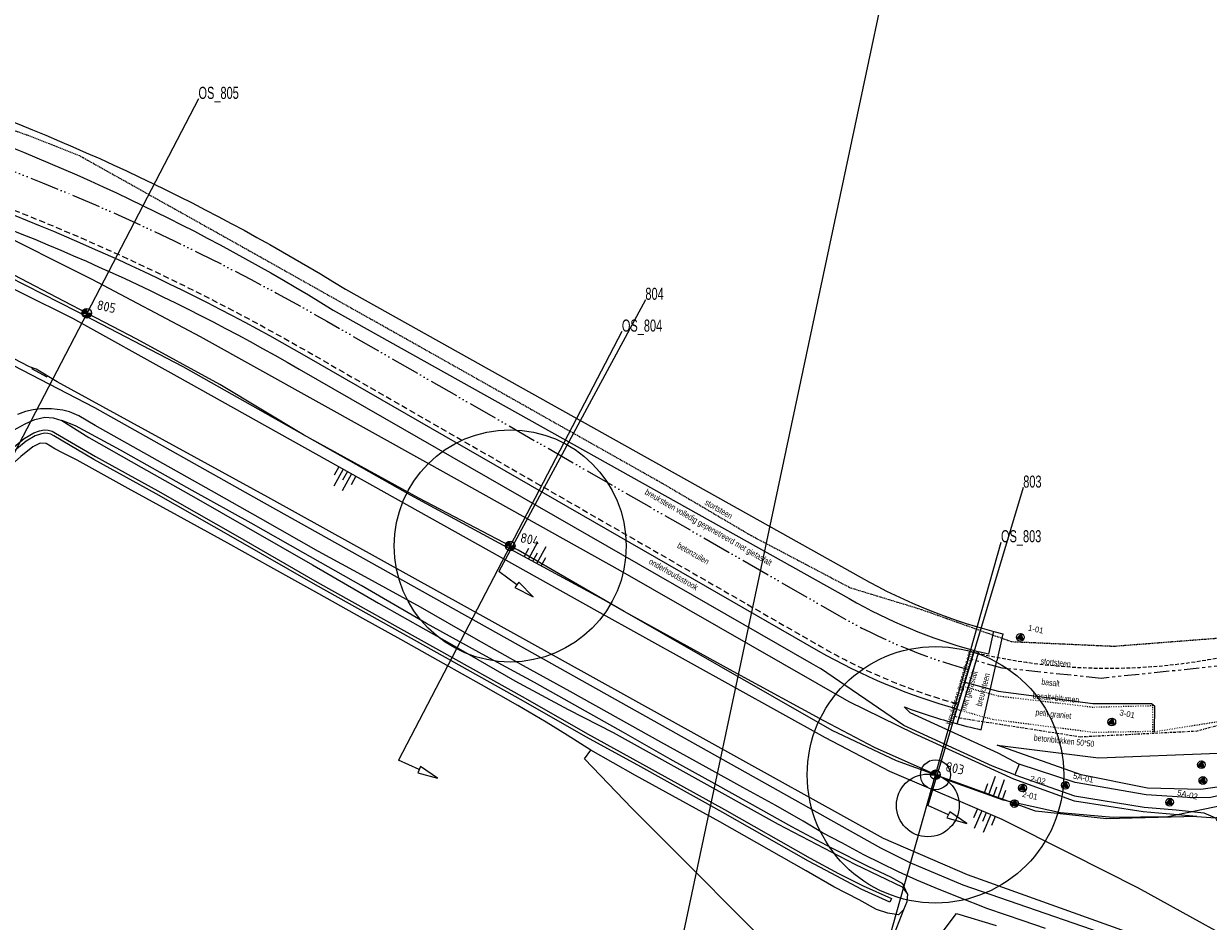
# Model space of a CAD drawing. Header units: metres. Extents: x 63969 to 66720, y 402115 to 403595.
# Tile 5 of 52: x 64459 to 64704, y 403303 to 403489. Entities that reach past the tile are written whole.
import ezdxf
from ezdxf.enums import TextEntityAlignment as Align

# ---------------------------------------------------------------- set-up
doc = ezdxf.new("R2010")
doc.units = ezdxf.units.M
for name, pattern in [('ACAD_ISO06W100', [36, 24, -3, 0, -3, 0, -3, 0, -3]), ('BORDER', [1.75, 0.5, -0.25, 0.5, -0.25, 0, -0.25]), ('DOT', [0.25, 0, -0.25]), ('HIDDEN', [0.375, 0.25, -0.125]), ('PHANTOM2', [1.25, 0.625, -0.125, 0.125, -0.125, 0.125, -0.125])]:
    doc.linetypes.add(name, pattern=pattern)
doc.layers.get('0').update_dxf_attribs({"linetype": 'CONTINUOUS'})
for name, color, linetype, lineweight in [('BS-BETONBAND', 253, 'BORDER', 0), ('BS-DIJKPAAL', 2, 'CONTINUOUS', 25), ('BS-DIJKPAALNR', 6, 'CONTINUOUS', 25), ('BS-KANT-KREUKELBERM', 35, 'PHANTOM2', 0), ('BS-KANT-VERHARDING', 253, 'CONTINUOUS', 0), ('BS-KRUINLIJN', 253, 'CONTINUOUS', 0), ('BS-OVERIGE-LIJNEN', 253, 'CONTINUOUS', 0), ('BS-OVERIGE-TEKSTEN', 253, 'CONTINUOUS', 0), ('BS-PERKOENRIJ', 203, 'DOT', 5), ('BS-SYMBOOL-TALUD', 253, 'CONTINUOUS', 0), ('BS-TEENLIJN', 253, 'CONTINUOUS', 0), ('BS-TEENSCHOT-INGEMETEN', 11, 'HIDDEN', 13), ('BS-TUSSENBERM', 253, 'CONTINUOUS', 0), ('BS-ZANDLIJN', 2, 'HIDDEN', 20), ('GM-C3D-POINT-BORING @ 1', 2, 'CONTINUOUS', 25), ('GM-C3D-POINT-LABEL_BORING', 7, 'CONTINUOUS', 25)]:
    doc.layers.add(name, color=color, linetype=linetype, lineweight=lineweight)
for name, color, linetype in [('BS-BINNENKRUINLIJN-KPN', 253, 'CONTINUOUS'), ('BS-BOORPUNTEN MET CODE', 2, 'CONTINUOUS'), ('BS-DAMWAND', 253, 'CONTINUOUS'), ('BS-DWP KANT PUIN-STENEN', 253, 'CONTINUOUS'), ('BS-GLOOIING', 253, 'CONTINUOUS'), ('BS-INSTEEK', 253, 'HIDDEN'), ('BS-INSTEEK-SLOOT-KPN', 253, 'CONTINUOUS'), ('BS-KREUKELBERM', 253, 'CONTINUOUS'), ('BS-ONDERHOUDSSTROOK', 253, 'CONTINUOUS'), ('BS-OVERGANGSCONSTRUCTIE', 253, 'ACAD_ISO06W100'), ('BS-OVERIG-KPN', 253, 'CONTINUOUS'), ('BS-PAAL-HOUT', 253, 'CONTINUOUS'), ('BS-SCHEIDINGSLIJN-TALUDBEKLEDING', 253, 'CONTINUOUS'), ('BS-VLAKAFSLUITING', 253, 'CONTINUOUS'), ('BS-WATERLIJN-KPN', 253, 'CONTINUOUS'), ('DWARSPROFIEL_LOKATIE', 125, 'CONTINUOUS'), ('DWARSPROFIEL_LOKATIE_INGEMETEN', 1, 'CONTINUOUS'), ('THEORETISCHE_NULLIJN', 125, 'CONTINUOUS')]:
    doc.layers.add(name, color=color, linetype=linetype)
doc.layers.add('Cirkel ingemeten teen', color=69, linetype='CONTINUOUS', lineweight=9, plot=False)
doc.layers.add('TM-Hulplijn-plaatsdwp-in-situatie', color=251, linetype='CONTINUOUS', lineweight=9, plot=False)
doc.layers.add('TO-Viewport', color=152, linetype='CONTINUOUS', plot=False)
doc.styles.add('ISO', font='isocp.shx', dxfattribs={"height": 2.5})

# ---------------------------------------------------------------- blocks, each defined once
blk = doc.blocks.new('PIJLTJE')
at = {"layer": 'DWARSPROFIEL_LOKATIE'}
blk.add_line((0, 4.69), (0, 0), dxfattribs=at)
blk.add_lwpolyline([(0, 8.9), (-0.7, 4.69), (0.7, 4.69)], close=True, dxfattribs=at)
blk = doc.blocks.new('S03')
at = {"color": 0}
for p, q in [((-2.01, 0), (-2.01, -2.01)), ((-1, 0), (-1, -4.01)), ((0, 0), (0, -2.01)), ((1, 0), (1, -4.01)), ((2.01, 0), (2.01, -2.01))]:
    blk.add_line(p, q, dxfattribs=at)
blk = doc.blocks.new('S04')
at = {"color": 0}
for p, q in [((-1, 0), (-1, 4.01)), ((1, 0), (1, 4.01)), ((-2.01, 0), (-2.01, 2.01)), ((0, 0), (0, 2.01)), ((2.01, 0), (2.01, 2.01))]:
    blk.add_line(p, q, dxfattribs=at)
blk = doc.blocks.new('132')
at = {"layer": 'BS-DIJKPAAL'}
h = blk.add_hatch(color=256, dxfattribs=at)
h.paths.add_polyline_path([(0, 0), (0, 0.1, 0.414214), (-0.1, 0)])
h.paths.add_polyline_path([(0.1, 0), (0, 0), (0, -0.1, 0.414214)])
for p, q in [((-0.1, 0), (0.1, 0)), ((0, -0.1), (0, 0.1))]:
    blk.add_line(p, q, dxfattribs=at)
blk.add_circle((0, 0), 0.1, dxfattribs=at)
blk = doc.blocks.new('Anna Vosdijkpolder')
at = {"layer": 'BS-DAMWAND', "ltscale": 0.2, "flags": 128}
for points in [[(64651.42, 403344.6), (64655.89, 403359.49)], [(64652.38, 403344.31), (64656.85, 403359.2)]]:
    blk.add_lwpolyline(points, dxfattribs=at)
at = {"layer": 'BS-GLOOIING', "flags": 128}
blk.add_lwpolyline([(63970.34, 403490.3, -0.032938), (64141.83, 403526.16, -0.057733), (64195.73, 403526.56, -0.021511), (64278.36, 403514.6), (64284.61, 403513.45, -0.028186), (64379.77, 403490.03), (64436.63, 403471.11, -0.054978), (64523.2, 403429.96), (64630, 403370.27, 0.063538), (64655.89, 403359.49), (64656.85, 403359.2)], format="xyb", dxfattribs=at)
blk.add_lwpolyline([(64657.33, 403343.11), (64660.57, 403357.4)], dxfattribs=at)
at = {"layer": 'BS-INSTEEK', "ltscale": 5, "flags": 128}
blk.add_lwpolyline([(63972.93, 403479.79, -0.034419), (64143.62, 403515.27, -0.062956), (64194.48, 403515.8, -0.01666), (64276.36, 403503.54), (64282.58, 403502.4, -0.0348), (64375.9, 403478.42), (64432.75, 403459.51, -0.050181), (64518.18, 403421.21), (64624.11, 403360.33, 0.062943), (64652.57, 403348.43)], format="xyb", dxfattribs=at)
at = {"layer": 'BS-KREUKELBERM', "flags": 128}
blk.add_lwpolyline([(63969.14, 403495.16, -0.032918), (64141.18, 403531.12, -0.05776), (64196.25, 403531.54, -0.021503), (64279.28, 403519.51), (64285.52, 403518.36, -0.028205), (64381.29, 403494.79), (64438.24, 403475.84, -0.054934), (64525.74, 403434.27), (64632.46, 403374.62, 0.070089), (64661.83, 403362.99), (64660.57, 403357.4)], format="xyb", dxfattribs=at)
blk.add_lwpolyline([(64659.89, 403363.48), (64658.82, 403358.75)], dxfattribs=at)
at = {"layer": 'BS-ONDERHOUDSSTROOK', "ltscale": 5, "flags": 128}
for points in [[(63973.17, 403478.82, -0.034425), (64143.75, 403514.28, -0.062956), (64194.37, 403514.81, -0.01666), (64276.18, 403502.56), (64282.4, 403501.41, -0.0348), (64375.58, 403477.47), (64432.43, 403458.56, -0.050181), (64517.68, 403420.35), (64623.61, 403359.46, 0.062899), (64652.28, 403347.47)], [(63973.89, 403475.9, -0.034444), (64144.16, 403511.31, -0.062956), (64194.02, 403511.83, -0.01666), (64275.64, 403499.61), (64281.85, 403498.46, -0.0348), (64374.63, 403474.62), (64431.49, 403455.71, -0.050181), (64516.18, 403417.75), (64622.12, 403356.86, 0.004318), (64624.03, 403355.78)], [(64641.39, 403347.84, 0.020758), (64651.42, 403344.6)], [(64651.42, 403344.6, 0.011995), (64657.33, 403343.11)]]:
    blk.add_lwpolyline(points, format="xyb", dxfattribs=at)
for points in [[(64664.3, 403333.76), (64659.64, 403335.58), (64641.31, 403343.97), (64624.03, 403355.78)], [(64641.39, 403347.84), (64642.56, 403346.7), (64660.76, 403338.36), (64665.17, 403336.02)]]:
    blk.add_lwpolyline(points, dxfattribs=at)
blk.add_lwpolyline([(64713.52, 403331.46), (64713.52, 403331.46), (64708.66, 403330.02), (64704.88, 403329.07), (64701.14, 403329.01), (64691.47, 403329.64), (64676.74, 403332.2), (64665.17, 403336.02), (64664.3, 403333.76), (64676.64, 403329.46), (64691.06, 403327.09), (64697.68, 403326.56), (64703.4, 403325.94), (64705.79, 403324.89), (64706.94, 403322.92), (64710.74, 403324), (64711.56, 403326.53), (64714.1, 403328.46)], close=True, dxfattribs=at)
at = {"layer": 'BS-OVERGANGSCONSTRUCTIE', "ltscale": 0.25, "flags": 128}
blk.add_lwpolyline([(63971.21, 403486.78, -0.034373), (64142.64, 403522.41, -0.062956), (64195.31, 403522.95, -0.01666), (64277.67, 403510.62), (64283.88, 403509.48, -0.015579), (64326.52, 403500.25), (64327.41, 403500.03), (64328.3, 403499.82), (64329.2, 403499.62), (64330.1, 403499.42), (64331, 403499.23), (64331.89, 403499.03), (64332.79, 403498.83), (64333.69, 403498.63), (64334.58, 403498.41), (64335.47, 403498.2), (64336.36, 403497.97, -0.015603), (64378.24, 403485.47), (64435.1, 403466.57, -0.050181), (64521.88, 403427.66), (64627.82, 403366.78, 0.063294), (64654.71, 403355.56)], format="xyb", dxfattribs=at)
at = {"layer": 'BS-PAAL-HOUT'}
blk.add_line((64658.82, 403358.75), (64656.85, 403359.2), dxfattribs=at)
blk = doc.blocks.new('BORING-PBZ')
at = {"layer": 'BS-BOORPUNTEN MET CODE'}
h = blk.add_hatch(color=256, dxfattribs=at)
h.dxf.hatch_style = 1
h.paths.add_polyline_path([(0, 0.8), (-0.69, -0.4), (0.69, -0.4)])
blk.add_lwpolyline([(0, 0.8), (-0.69, -0.4), (0.69, -0.4)], close=True, dxfattribs=at)
blk.add_circle((0, 0), 0.8, dxfattribs=at)

msp = doc.modelspace()

# ---------------------------------------------------------------- linework, layer by layer
at = {"layer": 'BS-BETONBAND'}
msp.add_lwpolyline([(64651.81, 403345.91), (64652.89, 403345.56), (64677.85, 403341.67), (64701.82, 403342.85), (64727.64, 403349.83), (64742.03, 403356.28), (64757.38, 403365.61), (64768.68, 403377.21)], dxfattribs=at)
at = {"layer": 'BS-BINNENKRUINLIJN-KPN'}
msp.add_polyline3d([(64642.09, 403309.11, 0), (64641.11, 403311.21, 0), (64638.63, 403312.6, 0), (64634.06, 403314.77, 0), (64626.4, 403318.64, 0), (64618.16, 403323, 0), (64609.38, 403327.89, 0), (64602.18, 403331.91, 0), (64592.92, 403337, 0), (64583.29, 403342.55, 0), (64574.35, 403347.6, 0), (64564.89, 403352.87, 0), (64554.8, 403358.37, 0), (64542.53, 403365.13, 0), (64528.97, 403372.99, 0), (64516.9, 403379.78, 0), (64506.25, 403385.84, 0), (64493.98, 403392.64, 0), (64479.18, 403400.97, 0), (64469.86, 403406.01, 0), (64467.01, 403407.07, 0)], dxfattribs=at)
at = {"layer": 'BS-INSTEEK-SLOOT-KPN'}
for points in [[(64443.27, 403385.82, 0), (64442.15, 403385.16, 0), (64441.28, 403385.3, 0), (64440.48, 403385.95, 0), (64439.86, 403387.4, 0), (64439.9, 403388.46, 0), (64440.48, 403389.8, 0), (64441.39, 403390.93, 0), (64445.66, 403394.95, 0), (64452.69, 403401.2, 0), (64456.1, 403404.43, 0), (64457.2, 403405.2, 0), (64459.48, 403406.44, 0), (64461.46, 403407.32, 0), (64463.54, 403407.76, 0), (64465.22, 403407.68, 0), (64467.01, 403407.07, 0)], [(64467.01, 403407.07, 0), (64472.63, 403403.57, 0), (64483.49, 403397.42, 0), (64494.84, 403391.01, 0), (64505.21, 403385.09, 0), (64518.9, 403377.21, 0), (64532.61, 403369.31, 0), (64547.29, 403361.02, 0), (64560.79, 403353.26, 0), (64571.81, 403347.29, 0), (64581.12, 403342.54, 0), (64596.82, 403333.87, 0), (64615.32, 403323.59, 0), (64631.17, 403315.32, 0), (64640.93, 403310.59, 0), (64642.09, 403309.11, 0)], [(64576.55, 403338.92, 0), (64571.62, 403342.02, 0), (64567.26, 403344.66, 0), (64561.4, 403348.14, 0), (64553.87, 403352.39, 0), (64546.01, 403356.8, 0), (64537.19, 403361.76, 0), (64529.33, 403366.11, 0), (64520.24, 403371.24, 0), (64510.27, 403376.73, 0), (64501.36, 403381.69, 0), (64491.01, 403387.43, 0), (64480.78, 403393.04, 0), (64470.24, 403398.92, 0), (64467.32, 403400.36, 0), (64465.57, 403401.24, 0), (64463.76, 403402.31, 0), (64462.52, 403402.41, 0), (64461.05, 403401.62, 0), (64458.58, 403399.68, 0), (64455.31, 403396.78, 0), (64450.28, 403392.15, 0), (64446.2, 403388.61, 0), (64443.27, 403385.82, 0)], [(64641.26, 403305.87, 0), (64640.18, 403304.83, 0), (64637.99, 403305.16, 0), (64635.68, 403305.94, 0), (64632.09, 403307.89, 0), (64626.83, 403310.63, 0), (64621.07, 403313.9, 0), (64603.19, 403324.06, 0), (64585.77, 403333.66, 0), (64576.55, 403338.92, 0)], [(64642.09, 403309.11, 0), (64641.96, 403307.49, 0), (64641.26, 403305.87, 0)]]:
    msp.add_polyline3d(points, dxfattribs=at)
at = {"layer": 'BS-KANT-KREUKELBERM', "ltscale": 5}
msp.add_lwpolyline([(64737.85, 403367.54), (64721.77, 403360.89), (64708.64, 403356.49), (64682.13, 403353.75), (64661.65, 403355.87), (64655.33, 403357.62)], dxfattribs=at)
at = {"layer": 'BS-KANT-VERHARDING'}
for points in [[(64203.77, 403487.25), (64203.99, 403485.57), (64256.63, 403476.26), (64308.36, 403466.65), (64332.19, 403461.85), (64345.41, 403458.61), (64357.68, 403454.73), (64408.64, 403437.76), (64443.15, 403425.23), (64453.1, 403420.49), (64473.77, 403409.82), (64508.88, 403390.04), (64561.47, 403360.7), (64636.5, 403318.71), (64642.53, 403315.66), (64653.51, 403311.05), (64680.08, 403301.83), (64692.37, 403297.25), (64713.78, 403286.28), (64714.73, 403285.78), (64737.23, 403273.84), (64774.56, 403252.69)], [(64704.88, 403329.07), (64701.14, 403329.01), (64691.47, 403329.64), (64676.74, 403332.2), (64665.17, 403336.02), (64664.3, 403333.76), (64676.64, 403329.46), (64691.06, 403327.09), (64697.68, 403326.56), (64703.4, 403325.94), (64705.79, 403324.89)]]:
    msp.add_lwpolyline(points, dxfattribs=at)
at = {"layer": 'BS-KRUINLIJN'}
for points in [[(64701.96, 403325.15, 0), (64683.27, 403324.67, 0), (64668.54, 403326.26, 0), (64639.78, 403336.65, 0), (64626.48, 403342.97, 0), (64579.21, 403370, 0), (64539.21, 403391.64, 0), (64492.13, 403418.19, 0), (64470.13, 403429.63, 0), (64448.96, 403440.38, 0)], [(64788.09, 403251, 0), (64767.86, 403264.19, 0), (64727.3, 403289.18, 0), (64719.32, 403294.14, 0), (64718.39, 403294.63, 0), (64689.86, 403310.31, 0), (64675.8, 403317.47, 0), (64661.64, 403324.56, 0), (64638.38, 403334.46, 0), (64625.07, 403341.45, 0), (64577.82, 403367.65, 0), (64538.45, 403389.64, 0), (64490.9, 403416.23, 0), (64469.28, 403428.19, 0), (64448.16, 403438.68, 0)]]:
    msp.add_polyline3d(points, dxfattribs=at)
at = {"layer": 'BS-OVERIG-KPN'}
for points in [[(64670.61, 403301.99, 0), (64666.03, 403303.57, 0), (64658.67, 403306.08, 0), (64652.44, 403308.54, 0), (64647.82, 403310.42, 0), (64643.99, 403312, 0), (64640.17, 403313.71, 0), (64636.57, 403315.49, 0), (64633.05, 403317.26, 0), (64628.5, 403319.69, 0), (64624.47, 403321.81, 0), (64620.49, 403324.18, 0), (64614.79, 403327.42, 0), (64607.98, 403331.15, 0), (64600.39, 403335.35, 0), (64590.99, 403340.51, 0), (64582.22, 403345.43, 0), (64572.24, 403351.03, 0), (64562.6, 403356.31, 0), (64552.78, 403361.86, 0), (64541.25, 403368.47, 0), (64529.83, 403374.72, 0), (64520.18, 403380, 0), (64508.18, 403386.79, 0), (64498.04, 403392.56, 0), (64486.87, 403398.81, 0), (64473.96, 403406.09, 0), (64470.57, 403408.06, 0), (64468.64, 403408.86, 0), (64467.21, 403409.22, 0), (64464.87, 403409.5, 0), (64462.65, 403409.53, 0), (64461.12, 403409.3, 0), (64459.49, 403408.97, 0), (64457.88, 403408.37, 0)], [(64670.73, 403238.29, 0), (64666.11, 403243.22, 0), (64657.92, 403251.79, 0), (64645.09, 403264.89, 0), (64632.09, 403278.68, 0), (64617.61, 403294.22, 0), (64607.53, 403304.31, 0), (64596.8, 403315.06, 0), (64585.08, 403326.81, 0), (64575.2, 403337.12, 0), (64576.55, 403338.92, 0)], [(64641.26, 403305.87, 0), (64638.84, 403299.67, 0), (64639.08, 403296.27, 0), (64639.12, 403294.49, 0), (64637.81, 403292.01, 0), (64635.03, 403289.19, 0), (64638.06, 403285.63, 0), (64641.53, 403290.48, 0), (64644.81, 403295.28, 0), (64652.19, 403305.12, 0), (64660.41, 403302.63, 0)]]:
    msp.add_polyline3d(points, dxfattribs=at)
at = {"layer": 'BS-OVERIGE-LIJNEN'}
msp.add_polyline3d([(64460.78, 403417.88, 0), (64463.93, 403416.12, 0)], dxfattribs=at)
at = {"layer": 'BS-PAAL-HOUT'}
msp.add_line((64654.61, 403351.75), (64656.3, 403357.36), dxfattribs=at)
at = {"layer": 'BS-PERKOENRIJ'}
for points in [[(64653.66, 403352.07), (64660.84, 403350.12), (64680.41, 403347.8), (64692.77, 403348.11), (64692.81, 403342.75), (64693.11, 403342.7), (64708.67, 403345.19), (64730.5, 403352.2), (64741.4, 403357.31), (64756.72, 403366.43), (64767.85, 403377.96), (64799.92, 403415.42), (64806.79, 403420.81), (64813.68, 403422.7), (64820.1, 403422.08), (64864.72, 403412.31), (64910.9, 403402.33), (64962.64, 403391.36)], [(64692.81, 403342.75), (64680.71, 403342.53), (64659.68, 403345.22), (64652.24, 403347.32)]]:
    msp.add_lwpolyline(points, dxfattribs=at)
at = {"layer": 'BS-SCHEIDINGSLIJN-TALUDBEKLEDING'}
msp.add_lwpolyline([(64653.93, 403352.97), (64660.83, 403351.07), (64680.44, 403348.52), (64692.6, 403348.51), (64693.22, 403348.05), (64693.11, 403342.7)], dxfattribs=at)
at = {"layer": 'BS-TEENLIJN'}
msp.add_polyline3d([(64774.72, 403253.4, 0), (64737.85, 403274.92, 0), (64715.64, 403287.44, 0), (64714.67, 403287.98, 0), (64691.06, 403299.97, 0), (64654.47, 403313.1, 0), (64637.11, 403320.58, 0), (64562.42, 403362.01, 0), (64509.69, 403391.21, 0), (64466.04, 403415.1, 0), (64461.74, 403417.74, 0), (64460.37, 403418.23, 0), (64453.68, 403421.64, 0)], dxfattribs=at)
at = {"layer": 'BS-TEENSCHOT-INGEMETEN', "ltscale": 3}
msp.add_lwpolyline([(64655.05, 403359.33, 0.159207), (64729.25, 403364.83)], format="xyb", dxfattribs=at)
at = {"layer": 'BS-TUSSENBERM'}
msp.add_lwpolyline([(64701.96, 403325.15), (64690.84, 403326.14), (64676.6, 403328.34), (64664.08, 403332.88), (64643.37, 403342.37), (64630.01, 403348.91), (64582.68, 403376), (64542.97, 403398.12), (64495.72, 403424.38), (64473.3, 403436.3), (64451.76, 403447.03)], dxfattribs=at)
msp.add_lwpolyline([(64726.94, 403339.32), (64708.07, 403331.5), (64702.77, 403330.73), (64691.71, 403331.03), (64678.03, 403333.76), (64660.6, 403339.89), (64681.63, 403337.32), (64706.35, 403338.27), (64725.26, 403342.99), (64743.96, 403350.22)], close=True, dxfattribs=at)
at = {"layer": 'BS-VLAKAFSLUITING'}
msp.add_polyline3d([(64701.96, 403325.15, 0), (64705.79, 403324.89, 0), (64711.56, 403326.53, 0), (64714.44, 403327.01, 0)], dxfattribs=at)
at = {"layer": 'BS-WATERLIJN-KPN'}
msp.add_polyline3d([(64455.2, 403400.01, 0), (64459.23, 403403.37, 0), (64461.24, 403404.55, 0), (64462.44, 403404.94, 0), (64463.38, 403405.17, 0), (64464.24, 403405.1, 0), (64465.02, 403404.89, 0), (64465.74, 403404.5, 0), (64474, 403399.65, 0), (64486.88, 403392.53, 0), (64502.92, 403383.42, 0), (64519.9, 403373.68, 0), (64544.4, 403359.98, 0), (64562.9, 403349.66, 0), (64575.83, 403342.27, 0), (64586.59, 403336.36, 0), (64604.17, 403326.61, 0), (64621.91, 403316.51, 0), (64627.78, 403313.4, 0), (64632.88, 403310.85, 0), (64638.77, 403308.21, 0), (64638.43, 403307.46, 0), (64632.51, 403310.15, 0), (64627.46, 403312.79, 0), (64621.58, 403315.91, 0), (64603.83, 403326.01, 0), (64586.26, 403335.76, 0), (64575.49, 403341.67, 0), (64562.56, 403349.06, 0), (64544.07, 403359.38, 0), (64519.56, 403373.08, 0), (64502.58, 403382.82, 0), (64486.55, 403391.93, 0), (64473.66, 403399.05, 0), (64465.4, 403403.9, 0), (64464.76, 403404.24, 0), (64464.12, 403404.41, 0), (64463.43, 403404.47, 0), (64462.62, 403404.28, 0), (64461.52, 403403.92, 0), (64459.63, 403402.81, 0), (64455.65, 403399.48, 0)], dxfattribs=at)
at = {"layer": 'BS-ZANDLIJN'}
msp.add_polyline3d([(64737.85, 403367.54, 0), (64742.95, 403374.02, 0), (64743.11, 403375.95, 0), (64742.64, 403376.68, 0), (64720.02, 403365.41, 0), (64707.45, 403362.1, 0), (64684.74, 403360.34, 0), (64663.61, 403361.29, 0), (64644.99, 403367.94, 0), (64630.24, 403372.44, 0), (64609.73, 403383.23, 0), (64591.47, 403393.98, 0), (64542.28, 403421.71, 0), (64504.74, 403442.8, 0), (64470.73, 403461.83, 0), (64459.75, 403466.17, 0), (64409.68, 403483.41, 0)], dxfattribs=at)
at = {"layer": 'Cirkel ingemeten teen'}
msp.add_circle((64647.85, 403333.79), 26.54, dxfattribs=at)
at = {"layer": 'DWARSPROFIEL_LOKATIE'}
msp.add_lwpolyline([(64634.28, 403285.66), (64647.85, 403333.79), (64661.42, 403381.91)], dxfattribs=at)
for points in [[(64495.32, 403473.64, 0), (64449.11, 403384.96, 0)], [(64582.95, 403425.49, 0), (64536.72, 403336.81, 0)]]:
    msp.add_polyline3d(points, dxfattribs=at)
at = {"layer": 'DWARSPROFIEL_LOKATIE_INGEMETEN'}
for points in [[(64587.82, 403432.07), (64557.45, 403375.89)], [(64666.02, 403393.21), (64646.27, 403327.45)]]:
    msp.add_lwpolyline(points, dxfattribs=at)
at = {"layer": 'THEORETISCHE_NULLIJN', "flags": 128}
msp.add_lwpolyline([(64729.86, 403332.14), (64695.95, 403325.07), (64684.62, 403324.93), (64673.73, 403325.94), (64661.84, 403328.55), (64650.87, 403332.44), (64635.27, 403339.42), (64624.76, 403344.97), (64606.76, 403354.76), (64583.39, 403367.57), (64561.48, 403380.29), (64540.95, 403391), (64517.08, 403404.16), (64499.71, 403414.54), (64482.56, 403423.91), (64467.46, 403431.78), (64457.17, 403437.18)], dxfattribs=at)
at = {"layer": 'TM-Hulplijn-plaatsdwp-in-situatie'}
for centre, radius in [((64559.83, 403381.15), 24.02), ((64647.85, 403333.79), 3.11), ((64646.27, 403327.45), 6.49), ((64647.85, 403333.79), 0.0524)]:
    msp.add_circle(centre, radius, dxfattribs=at)
at = {"layer": 'TO-Viewport'}
msp.add_lwpolyline([(65465.68, 403085.33), (65541.91, 403396.74), (64656.02, 403584.99), (64583.17, 403242.19), (65459.44, 403055.98)], dxfattribs=at)

# ---------------------------------------------------------------- block references
msp.add_blockref('Anna Vosdijkpolder', (0, 0))
at = {"layer": 'BS-DIJKPAAL', "xscale": 10, "yscale": 10, "zscale": 10}
for p in [(64472.21, 403429.3), (64559.83, 403381.15), (64647.85, 403333.79)]:
    msp.add_blockref('132', p, dxfattribs=at)
at = {"layer": 'BS-DWP KANT PUIN-STENEN', "rotation": 245.353298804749}
msp.add_blockref('PIJLTJE', (64646.27, 403327.45), dxfattribs=at)
at = {"layer": 'BS-SYMBOOL-TALUD'}
for name, p, rotation in [('S04', (64526.14, 403396.53), 150.7937138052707), ('S03', (64564.5, 403377.96), 151.5956187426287), ('S03', (64659.87, 403329.39), 160.1372883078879), ('S04', (64658.38, 403325.95), 156.9448157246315)]:
    msp.add_blockref(name, p, dxfattribs=dict(at, rotation=rotation))
at = {"layer": 'DWARSPROFIEL_LOKATIE', "rotation": 245.5431529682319}
msp.add_blockref('PIJLTJE', (64536.72, 403336.81), dxfattribs=at)
at = {"layer": 'DWARSPROFIEL_LOKATIE_INGEMETEN', "rotation": 233.592175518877}
msp.add_blockref('PIJLTJE', (64557.45, 403375.89), dxfattribs=at)
at = {"layer": 'GM-C3D-POINT-BORING @ 1', "rotation": 348}
for p in [(64665.43, 403362.24), (64684.35, 403344.72), (64702.9, 403335.87), (64674.75, 403331.61), (64703.2, 403332.62), (64665.87, 403331.05), (64664.21, 403327.84), (64696.31, 403328.12)]:
    msp.add_blockref('BORING-PBZ', p, dxfattribs=at)

# ---------------------------------------------------------------- texts
at = {"layer": 'BS-DIJKPAALNR', "style": 'ISO'}
for s, p in [('805', (64474.16, 403430.09)), ('804', (64561.78, 403381.94)), ('803', (64649.79, 403334.58))]:
    msp.add_text(s, height=2, rotation=348.0032, dxfattribs=at).set_placement(p)
at = {"layer": 'BS-OVERIGE-TEKSTEN', "width": 0.68}
for s, rotation, p in [('breuksteen volledig gepenetreerd met gietasfalt', 330.1107, (64600.79, 403384.86)), ('stortsteen', 330.1107, (64602.99, 403388.76)), ('betonzuilen', 330.1107, (64597.74, 403379.62)), ('onderhoudsstrook', 330.1107, (64593.66, 403375.29)), ('breuksteen gepenetreerd', 73.2774, (64652.99, 403351.76)), ('stortsteen', 353.9628, (64672.75, 403357.02)), ('met gietasfalt', 73.2774, (64654.94, 403351.17)), ('breuksteen', 75.3189, (64657.66, 403351.41)), ('basalt', 353.9628, (64671.69, 403352.89)), ('basalt+bitumen', 354.3674, (64672.79, 403349.76)), ('petit graniet', 353.9628, (64672.24, 403346.21)), ('betonblokken 50*50', 353.9628, (64674.48, 403340.85))]:
    msp.add_text(s, height=1.25, rotation=rotation, dxfattribs=at).set_placement(p, align=Align.MIDDLE)
at = {"layer": 'DWARSPROFIEL_LOKATIE', "width": 0.68}
for s, p in [('OS_805', (64495.32, 403473.64)), ('OS_804', (64582.95, 403425.49)), ('OS_803', (64661.42, 403381.91))]:
    msp.add_text(s, height=2.5, dxfattribs=at).set_placement(p)
at = {"layer": 'DWARSPROFIEL_LOKATIE_INGEMETEN', "width": 0.68}
for s, p in [('804', (64587.82, 403432.07)), ('803', (64666.02, 403393.21))]:
    msp.add_text(s, height=2.5, dxfattribs=at).set_placement(p)
at = {"layer": 'GM-C3D-POINT-LABEL_BORING', "linetype": 'ByBlock', "char_height": 1.2, "attachment_point": 4, "rotation": 348.0032}
for s, insert in [('1-01', (64667.05, 403364.24)), ('3-01', (64685.97, 403346.72)), ('2-02', (64667.49, 403333.05)), ('5A-01', (64676.37, 403333.61)), ('2-01', (64665.84, 403329.84)), ('5A-02', (64697.93, 403330.12))]:
    msp.add_mtext(s, dxfattribs=dict(at, insert=insert))

doc.saveas('drawing.dxf')
